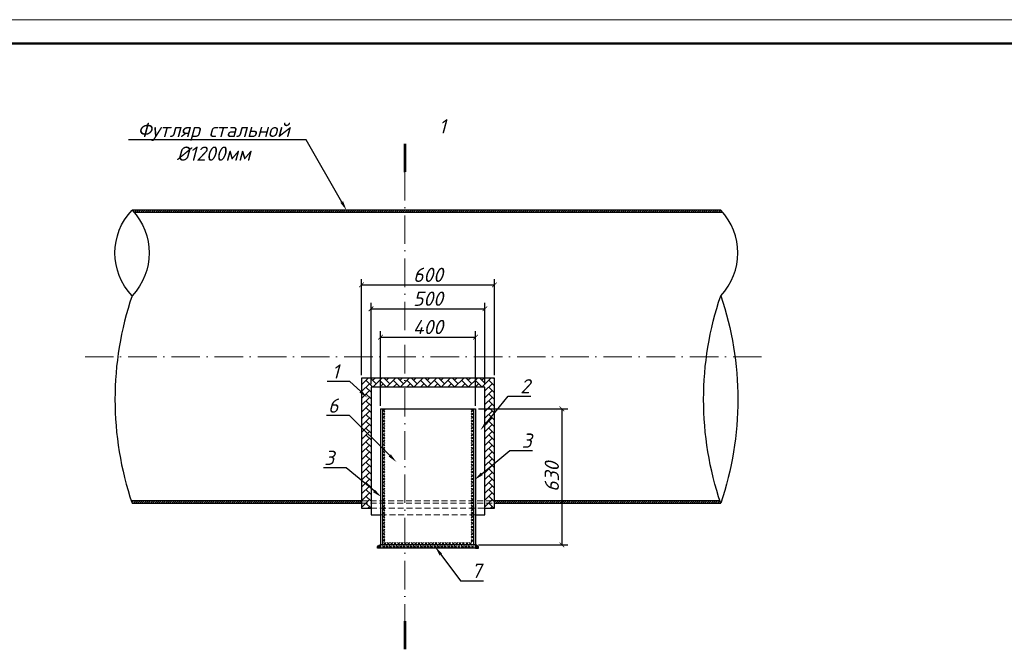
# Model space of a CAD drawing. Header units: millimetres. Extents: x 12962 to 32397, y -4138 to -1429.
# Tile 13 of 41: x 13542 to 13750, y -3238 to -3105. Entities that reach past the tile are written whole.
import ezdxf
from ezdxf import colors
from ezdxf.entities.mleader import LeaderData, LeaderLine
from ezdxf.enums import TextEntityAlignment as Align
from ezdxf.math import Vec2, Vec3

# ---------------------------------------------------------------- set-up
doc = ezdxf.new("R2010")
doc.units = ezdxf.units.MM
doc.linetypes.add('ACAD_ISO10W100', pattern=[18, 12, -3, 0, -3])
doc.linetypes.add('DASHED2', pattern=[0.375, 0.25, -0.125])
for name, color, linetype in [('1', 7, 'Continuous'), ('DIM', 3, 'Continuous'), ('KIK-0-HSL-HTC', 7, 'Continuous'), ('KOLOD', 250, 'Continuous'), ('OPORA', 250, 'Continuous'), ('ЛИНИИ(та)', 3, 'Continuous'), ('РУССКИЙ', 2, 'Continuous')]:
    doc.layers.add(name, color=color, linetype=linetype)
doc.layers.add('1_В1', color=160, linetype='Continuous', lineweight=100)
doc.layers.add('_1 asosiy', color=7, linetype='Continuous', lineweight=40)
doc.styles.add('НВК_Ш_(3)_И', font='isocpeui.ttf', dxfattribs={"height": 3})
doc.styles.add('НВК_Ш_(4)_И', font='isocpeui.ttf', dxfattribs={"height": 4})
doc.styles.add('Шрифт Р2', font='isocpeui.ttf', dxfattribs={"height": 2})
doc.dimstyles.new('ISOCPEUR ш2', dxfattribs={"dimtxt": 2, "dimasz": 1, "dimexe": 1.25, "dimexo": 0.625, "dimtad": 1, "dimlfac": 0.5, "dimtxsty": 'Шрифт Р2', "dimblk": 'ARCHTICK', "dimcen": 2.5, "dimadec": 0, "dimazin": 0, "dimtfac": 1, "dimtmove": 0, "dimatfit": 3, "dimfxl": 1, "dimarcsym": 0})
pattern_1 = [(45, (3978.2925, 52.58866), (-0.224506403, 0.224506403), [])]

# ---------------------------------------------------------------- blocks, each defined once
blk = doc.blocks.new('_ArchTick')
at = {"color": 0, "linetype": 'ByBlock', "const_width": 0.15}
blk.add_lwpolyline([(-0.5, -0.5), (0.5, 0.5)], dxfattribs=at)
blk = doc.blocks.new('*D1749')
at = {"layer": 'Defpoints', "color": 0, "lineweight": 25, "transparency": 16777216}
for p in [(13638.12, -3186.48), (13638.12, -3215.17), (13656.33, -3215.17)]:
    blk.add_point(p, dxfattribs=at)
at = {"layer": 'KOLOD', "color": 154, "lineweight": -2, "transparency": 16777216}
for p, q in [((13638.74, -3186.48), (13657.58, -3186.48)), ((13656.33, -3186.48), (13656.33, -3215.17)), ((13638.74, -3215.17), (13657.58, -3215.17))]:
    blk.add_line(p, q, dxfattribs=at)
for p, rotation in [((13656.33, -3186.48), 90), ((13656.33, -3215.17), 270)]:
    blk.add_blockref('_ArchTick', p, dxfattribs=dict(at, rotation=rotation))
at = {"layer": 'KOLOD', "color": 154, "lineweight": 0, "transparency": 16777216, "insert": (13654.2, -3200.82), "char_height": 3, "attachment_point": 5, "rotation": 90, "style": 'НВК_Ш_(3)_И'}
blk.add_mtext('630', dxfattribs=at)
blk = doc.blocks.new('*U38')
at = {"lineweight": 9}
blk.add_line((-20, 415), (574, 415), dxfattribs=at)
at = {"lineweight": 50}
blk.add_line((0, 410), (569, 410), dxfattribs=at)
blk = doc.blocks.new('*U1628')
at = {"layer": '1', "color": 250, "lineweight": 25}
for points in [[(-0.24, -0.24), (0.24, 0.24)], [(0.24, -0.24), (-0.24, 0.24)]]:
    blk.add_lwpolyline(points, dxfattribs=at)
blk = doc.blocks.new('*U1629')
at = {"layer": '1', "color": 0, "linetype": 'ByBlock', "lineweight": -2, "transparency": 16777216}
for p in [(0, 0), (0.72, 0), (1.44, 0), (2.16, 0), (2.88, 0), (3.6, 0), (4.32, 0), (5.04, 0), (5.76, 0), (6.48, 0), (7.2, 0), (7.92, 0), (8.64, 0), (9.36, 0), (10.08, 0), (10.8, 0), (11.52, 0), (12.24, 0), (12.96, 0), (13.68, 0), (14.4, 0), (15.12, 0), (15.84, 0), (16.56, 0), (17.28, 0), (18, 0)]:
    blk.add_blockref('*U1628', p, dxfattribs=at)
blk = doc.blocks.new('*U1630')
at = {"layer": '1', "color": 250, "lineweight": 25}
for points in [[(-0.24, -0.24), (0.24, 0.24)], [(0.24, -0.24), (-0.24, 0.24)]]:
    blk.add_lwpolyline(points, dxfattribs=at)
blk = doc.blocks.new('*U1633')
at = {"layer": '1', "color": 0, "linetype": 'ByBlock', "lineweight": -2, "transparency": 16777216}
for p in [(0, 0), (0.72, 0), (1.44, 0), (2.16, 0), (2.88, 0), (3.6, 0), (4.32, 0), (5.04, 0), (5.76, 0), (6.48, 0), (7.2, 0), (7.92, 0), (8.64, 0), (9.36, 0), (10.08, 0), (10.8, 0), (11.52, 0), (12.24, 0), (12.96, 0), (13.68, 0), (14.4, 0), (15.12, 0), (15.84, 0), (16.56, 0), (17.28, 0), (18, 0), (18.72, 0), (19.44, 0), (20.16, 0), (20.88, 0), (21.6, 0), (22.32, 0), (23.04, 0), (23.76, 0), (24.48, 0), (25.2, 0), (25.92, 0), (26.64, 0), (27.36, 0)]:
    blk.add_blockref('*U1630', p, dxfattribs=at)
blk = doc.blocks.new('*U1631')
at = {"layer": '1', "color": 250, "lineweight": 25}
for points in [[(-0.24, -0.24), (0.24, 0.24)], [(0.24, -0.24), (-0.24, 0.24)]]:
    blk.add_lwpolyline(points, dxfattribs=at)
blk = doc.blocks.new('*U1632')
at = {"layer": '1', "color": 0, "linetype": 'ByBlock', "lineweight": -2, "transparency": 16777216}
for p in [(0, 0), (0.72, 0), (1.44, 0), (2.16, 0), (2.88, 0), (3.6, 0), (4.32, 0), (5.04, 0), (5.76, 0), (6.48, 0), (7.2, 0), (7.92, 0), (8.64, 0), (9.36, 0), (10.08, 0), (10.8, 0), (11.52, 0), (12.24, 0), (12.96, 0), (13.68, 0), (14.4, 0), (15.12, 0), (15.84, 0), (16.56, 0), (17.28, 0), (18, 0), (18.72, 0), (19.44, 0), (20.16, 0), (20.88, 0), (21.6, 0), (22.32, 0), (23.04, 0), (23.76, 0), (24.48, 0), (25.2, 0), (25.92, 0), (26.64, 0), (27.36, 0)]:
    blk.add_blockref('*U1631', p, dxfattribs=at)
blk = doc.blocks.new('*U1626')
at = {"layer": '1', "color": 250, "lineweight": 25}
for points in [[(-0.24, -0.24), (0.24, 0.24)], [(0.24, -0.24), (-0.24, 0.24)]]:
    blk.add_lwpolyline(points, dxfattribs=at)
blk = doc.blocks.new('*U1627')
at = {"layer": '1', "color": 0, "linetype": 'ByBlock', "lineweight": -2, "transparency": 16777216}
for p in [(0, 0), (0.72, 0), (1.44, 0), (2.16, 0), (2.88, 0), (3.6, 0), (4.32, 0), (5.04, 0), (5.76, 0), (6.48, 0), (7.2, 0), (7.92, 0), (8.64, 0), (9.36, 0), (10.08, 0), (10.8, 0), (11.52, 0), (12.24, 0), (12.96, 0), (13.68, 0), (14.4, 0), (15.12, 0), (15.84, 0), (16.56, 0), (17.28, 0), (18, 0), (18.72, 0)]:
    blk.add_blockref('*U1626', p, dxfattribs=at)
blk = doc.blocks.new('афыва')
at = {"lineweight": 30, "ltscale": 0.05}
blk.add_lwpolyline([(9638.18, -3287.62, -0.404604), (9638.84, -3286.97), (9638.84, -3287.62), (9638.18, -3287.62)], format="xyb", dxfattribs=at)
at = {"layer": 'OPORA', "lineweight": 0}
for p, q in [((9638.18, -3287.59), (9638.79, -3286.98)), ((9638.18, -3287.54), (9638.74, -3286.98)), ((9638.19, -3287.62), (9638.84, -3286.97)), ((9638.2, -3287.48), (9638.68, -3286.99)), ((9638.21, -3287.42), (9638.62, -3287.01)), ((9638.24, -3287.62), (9638.84, -3287.01)), ((9638.25, -3287.34), (9638.54, -3287.05)), ((9638.28, -3287.62), (9638.84, -3287.06)), ((9638.33, -3287.62), (9638.84, -3287.1)), ((9638.37, -3287.62), (9638.84, -3287.15)), ((9638.42, -3287.62), (9638.84, -3287.19)), ((9638.46, -3287.62), (9638.84, -3287.24)), ((9638.51, -3287.62), (9638.84, -3287.28)), ((9638.55, -3287.62), (9638.84, -3287.33)), ((9638.6, -3287.62), (9638.84, -3287.37)), ((9638.64, -3287.62), (9638.84, -3287.42)), ((9638.69, -3287.62), (9638.84, -3287.46)), ((9638.73, -3287.62), (9638.84, -3287.51)), ((9638.78, -3287.62), (9638.84, -3287.55)), ((9638.82, -3287.62), (9638.84, -3287.6))]:
    blk.add_line(p, q, dxfattribs=at)

msp = doc.modelspace()

# ---------------------------------------------------------------- hatches: boundary and pattern name
at = {"lineweight": 0, "ltscale": 10}
h = msp.add_hatch(dxfattribs=at)
h.set_pattern_fill('ANSI31', color=5, scale=0.1)
h.set_pattern_definition(pattern_1)
h.paths.add_polyline_path([(13689.779, -3144.653), (13641.766, -3144.653), (13641.766, -3145.152), (13690.232, -3145.152)])
h.paths.add_polyline_path([(13641.766, -3144.652), (13565.779, -3144.652), (13566.232, -3145.152), (13641.766, -3145.152)])
h = msp.add_hatch(dxfattribs=at)
h.set_pattern_fill('ANSI31', color=5, scale=0.1)
h.set_pattern_definition(pattern_1)
h.paths.add_polyline_path([(13689.612, -3205.857), (13642.116, -3205.857), (13642.116, -3206.356), (13689.779, -3206.356)])
h.paths.add_polyline_path([(13614.116, -3205.856), (13565.612, -3205.856), (13565.779, -3206.356), (13614.116, -3206.356)])
at = {"layer": 'KIK-0-HSL-HTC', "lineweight": 0}
h = msp.add_hatch(dxfattribs=at)
h.set_pattern_fill('AR-HBONE', color=256, scale=0.01)
h.set_pattern_definition([(45, (4409.2145, -168.8638), (0, 1.43684098), [3.048, -1.016]), (135, (4409.9329, -168.1454), (1e-16, 1.43684098), [3.048, -1.016])])
h.paths.add_polyline_path([(13642.116, -3180.017), (13614.116, -3180.016), (13614.116, -3207.4), (13616.116, -3207.4), (13616.116, -3181.939), (13640.116, -3181.94), (13640.116, -3207.4), (13642.116, -3207.4)])

# ---------------------------------------------------------------- linework, layer by layer
at = {"lineweight": 30, "ltscale": 0.05}
for p, q in [((13618.116, -3186.483), (13618.116, -3215.165)), ((13618.116, -3186.483), (13638.116, -3186.484)), ((13618.516, -3186.483), (13618.516, -3215.165)), ((13637.716, -3186.484), (13637.716, -3215.166)), ((13638.116, -3186.484), (13638.116, -3215.166))]:
    msp.add_line(p, q, dxfattribs=at)
at = {"linetype": 'DASHED2', "lineweight": 0, "ltscale": 5}
for p, q in [((13614.116, -3205.856), (13642.116, -3205.857)), ((13614.116, -3206.356), (13642.116, -3206.357)), ((13616.116, -3207.4), (13640.116, -3207.4)), ((13618.116, -3208.819), (13638.116, -3208.82))]:
    msp.add_line(p, q, dxfattribs=at)
at = {"lineweight": 30, "ltscale": 0.05}
for points in [[(13640.116, -3207.4), (13642.116, -3207.4), (13642.116, -3180.017), (13614.116, -3180.016), (13614.116, -3207.4), (13616.116, -3207.4)], [(13638.116, -3208.82), (13640.116, -3208.82), (13640.116, -3207.4), (13640.116, -3181.94), (13616.116, -3181.939), (13616.116, -3207.4), (13616.116, -3208.819), (13618.116, -3208.819)]]:
    msp.add_lwpolyline(points, dxfattribs=at)
msp.add_lwpolyline([(13638.116, -3215.165), (13618.116, -3215.166), (13618.116, -3215.808), (13638.116, -3215.808)], close=True, dxfattribs=at)
at = {"layer": 'DIM', "color": 252, "linetype": 'ACAD_ISO10W100', "lineweight": 0, "ltscale": 0.5}
msp.add_lwpolyline([(13623.263, -3136.628), (13623.263, -3231.187)], dxfattribs=at)
at = {"layer": 'DIM', "color": 6, "linetype": 'ACAD_ISO10W100', "lineweight": 0, "ltscale": 0.5}
msp.add_lwpolyline([(13555.878, -3175.504), (13699.681, -3175.504)], dxfattribs=at)
at = {"layer": 'ЛИНИИ(та)', "color": 0, "lineweight": 30, "ltscale": 0.05}
for p, q in [((13689.779, -3144.652), (13565.779, -3144.652)), ((13690.232, -3145.152), (13566.232, -3145.152)), ((13614.116, -3205.856), (13565.612, -3205.856)), ((13565.779, -3206.356), (13614.116, -3206.356)), ((13689.612, -3205.856), (13642.116, -3205.857)), ((13642.116, -3206.357), (13689.779, -3206.356))]:
    msp.add_line(p, q, dxfattribs=at)
at = {"layer": 'ЛИНИИ(та)', "color": 7}
for points in [[(13623.263, -3136.628, 0.6, 0.6, 0), (13623.257, -3130.628, 0.6, 0.6, 0), (13623.259, -3132.628, 0, 1.2, 0), (13627.259, -3132.624, 0, 0, 0), (13633.259, -3132.618, 0, 0, 0)], [(13623.263, -3231.187, 0.6, 0.6, 0), (13623.257, -3237.187, 0.6, 0.6, 0), (13623.259, -3235.187, 0, 1.2, 0), (13627.259, -3235.191, 0, 0, 0), (13633.259, -3235.197, 0, 0, 0)]]:
    msp.add_lwpolyline(points, format="xyseb", dxfattribs=at)
at = {"layer": 'ЛИНИИ(та)', "color": 0, "lineweight": 30, "ltscale": 0.05}
for points in [[(13565.779, -3162.65, -0.4), (13565.779, -3144.652, -0.4), (13565.779, -3162.65, 0.1647229), (13565.779, -3206.356)], [(13689.779, -3162.65, -0.1647229), (13689.779, -3206.356, -0.1647229), (13689.779, -3162.65, 0.4), (13689.779, -3144.652)]]:
    msp.add_lwpolyline(points, format="xyb", dxfattribs=at)

# ---------------------------------------------------------------- block references
at = {"layer": '1', "color": 250, "lineweight": 0, "rotation": 90.00000000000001}
msp.add_blockref('*U1633', (13618.757, -3214.225), dxfattribs=at)
at = {"layer": '1', "color": 250, "lineweight": 0, "extrusion": (0, 0, -1), "zscale": -1, "rotation": 90.00000000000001}
msp.add_blockref('*U1632', (-13637.475, -3214.225), dxfattribs=at)
at = {"layer": '1', "color": 250, "lineweight": 0}
for name, p in [('*U1629', (13619.032, -3214.925)), ('афыва', (3979.274, 71.808)), ('*U1627', (13618.767, -3215.568))]:
    msp.add_blockref(name, p, dxfattribs=at)
at = {"layer": '1', "color": 250, "lineweight": 0, "xscale": -1}
msp.add_blockref('афыва', (23276.957, 71.809), dxfattribs=at)
at = {"layer": '_1 asosiy', "color": 0, "ltscale": 30}
msp.add_blockref('*U38', (13367.344, -3519.504), dxfattribs=at)

# ---------------------------------------------------------------- texts
at = {"layer": 'РУССКИЙ', "color": 154, "lineweight": 0, "style": 'НВК_Ш_(4)_И'}
msp.add_text('1', height=3, dxfattribs=at).set_placement((13631.888, -3128.456), align=Align.RIGHT)

# ---------------------------------------------------------------- dimensions: what is measured, and where the dimension line sits
at = {"layer": 'KOLOD', "color": 154, "lineweight": 0}
for base, p1, p2, text in [((13642.116, -3160.388), (13614.116, -3180.016), (13642.116, -3180.017), '600'), ((13640.116, -3165.416), (13616.116, -3181.939), (13640.116, -3181.94), '500'), ((13638.116, -3171.381), (13618.116, -3186.483), (13638.116, -3186.484), '400')]:
    msp.add_linear_dim(base=base, p1=p1, p2=p2, text=text, dimstyle='ISOCPEUR ш2', override={"dimtxsty": 'НВК_Ш_(3)_И', "dimclrd": 154, "dimclre": 154, "dimclrt": 154}, dxfattribs=at).render()
dim = msp.add_linear_dim(base=(13656.326, -3215.165), p1=(13638.116, -3186.484), p2=(13638.116, -3215.165), angle=90, text='630', dimstyle='ISOCPEUR ш2', override={"dimtxsty": 'НВК_Ш_(3)_И', "dimclrd": 154, "dimclre": 154, "dimclrt": 154}, dxfattribs=at)
dim.commit()
dim.dimension.update_dxf_attribs({"geometry": '*D1749', "text_midpoint": (13654.201, -3200.825)})

# ---------------------------------------------------------------- leaders
at = {"layer": '1_В1', "color": 154, "lineweight": 0}
ml = msp.add_multileader_mtext('Standard', dxfattribs=at)
ml.set_content('{\\C154;Футляр стальной\\P%%C1200мм}', color=176, style='НВК_Ш_(3)_И')
ml.set_leader_properties(color=154)
ml.build(insert=Vec2(0, 0))
ml.multileader.update_dxf_attribs({"text_left_attachment_type": 6, "text_right_attachment_type": 6, "dogleg_length": 0.5, "arrow_head_size": 2})
ctx = ml.context
ctx.base_point, ctx.char_height, ctx.arrow_head_size, ctx.plane_origin = Vec3(13563.961, -3129.822), 3, 2, Vec3(13818.441, -3152.79)
ctx.left_attachment, ctx.right_attachment, ctx.text_align_type = 6, 6, 1
notes = []
notes.append((ctx, [(0, (1, 1, 0), (13602.456, -3129.822), (-1, 0), 0.5, [(0, [(13610.947, -3144.652)], 0, [])])]))
ctx.mtext.insert, ctx.mtext.width, ctx.mtext.alignment, ctx.mtext.flow_direction = Vec3(13582.959, -3126.222), 36.64568, 2, 5
ml = msp.add_multileader_mtext('Standard', dxfattribs=at)
ml.set_content('{\\C154;1}', color=176, style='НВК_Ш_(3)_И')
ml.set_leader_properties(color=154)
ml.build(insert=Vec2(0, 0))
ml.multileader.update_dxf_attribs({"text_left_attachment_type": 6, "text_right_attachment_type": 6, "dogleg_length": 0.5, "arrow_head_size": 2})
ctx = ml.context
ctx.base_point, ctx.char_height, ctx.arrow_head_size, ctx.plane_origin = Vec3(13606.071, -3180.724), 3, 2, Vec3(13696.295, -3167.012)
ctx.left_attachment, ctx.right_attachment, ctx.text_align_type = 6, 6, 1
notes.append((ctx, [(0, (1, 1, 0), (13611.66, -3180.724), (-1, 0), 0.5, [(1, [(13615.358, -3184.161)], 0, [])])]))
ctx.mtext.insert, ctx.mtext.width, ctx.mtext.defined_height, ctx.mtext.alignment, ctx.mtext.flow_direction = Vec3(13608.616, -3177.124), 2.91913, 2.984, 2, 5
ml = msp.add_multileader_mtext('Standard', dxfattribs=at)
ml.set_content('{\\C154;2}', color=176, style='НВК_Ш_(3)_И')
ml.set_leader_properties(color=154)
ml.build(insert=Vec2(0, 0))
ml.multileader.update_dxf_attribs({"text_left_attachment_type": 6, "text_right_attachment_type": 6, "dogleg_length": 0.5, "arrow_head_size": 2})
ctx = ml.context
ctx.base_point, ctx.char_height, ctx.arrow_head_size, ctx.plane_origin = Vec3(13645.508, -3183.829), 3, 2, Vec3(13558.211, -3173.837)
ctx.left_attachment, ctx.right_attachment, ctx.text_align_type = 6, 6, 1
notes.append((ctx, [(0, (1, 1, 0), (13645.008, -3183.829), (1, 0), 0.5, [(1, [(13639.148, -3190.986)], 0, [])])]))
ctx.mtext.insert, ctx.mtext.width, ctx.mtext.defined_height, ctx.mtext.alignment, ctx.mtext.flow_direction = Vec3(13648.573, -3180.229), 2.91913, 2.984, 2, 5
ml = msp.add_multileader_mtext('Standard', dxfattribs=at)
ml.set_content('{\\C154;6}', color=176, style='НВК_Ш_(3)_И')
ml.set_leader_properties(color=154)
ml.build(insert=Vec2(0, 0))
ml.multileader.update_dxf_attribs({"text_left_attachment_type": 6, "text_right_attachment_type": 6, "dogleg_length": 0.5, "arrow_head_size": 2})
ctx = ml.context
ctx.base_point, ctx.char_height, ctx.arrow_head_size, ctx.plane_origin = Vec3(13605.238, -3187.911), 3, 2, Vec3(13545.291, -3180.549)
ctx.left_attachment, ctx.right_attachment, ctx.text_align_type = 6, 6, 1
notes.append((ctx, [(1, (1, 1, 0), (13611.552, -3187.911), (-1, 0), 0.5, [(1, [(13621.466, -3197.698)], 0, [])])]))
ctx.mtext.insert, ctx.mtext.width, ctx.mtext.defined_height, ctx.mtext.alignment, ctx.mtext.flow_direction = Vec3(13608.145, -3184.311), 2.91913, 2.984, 2, 5
ml = msp.add_multileader_mtext('Standard', dxfattribs=at)
ml.set_content('{\\C154;3}', color=176, style='НВК_Ш_(3)_И')
ml.set_leader_properties(color=154)
ml.build(insert=Vec2(0, 0))
ml.multileader.update_dxf_attribs({"text_left_attachment_type": 6, "text_right_attachment_type": 6, "dogleg_length": 0.5, "arrow_head_size": 2})
ctx = ml.context
ctx.base_point, ctx.char_height, ctx.arrow_head_size, ctx.plane_origin = Vec3(13645.859, -3195.29), 3, 2, Vec3(13556.993, -3184.3)
ctx.left_attachment, ctx.right_attachment, ctx.text_align_type = 6, 6, 1
notes.append((ctx, [(0, (1, 1, 0), (13645.359, -3195.29), (1, 0), 0.5, [(1, [(13637.929, -3201.45)], 0, [])])]))
ctx.mtext.insert, ctx.mtext.width, ctx.mtext.defined_height, ctx.mtext.alignment, ctx.mtext.flow_direction = Vec3(13648.922, -3191.69), 2.91913, 2.984, 2, 5
ml = msp.add_multileader_mtext('Standard', dxfattribs=at)
ml.set_content('{\\C154;3}', color=176, style='НВК_Ш_(3)_И')
ml.set_leader_properties(color=154)
ml.build(insert=Vec2(0, 0))
ml.multileader.update_dxf_attribs({"text_left_attachment_type": 6, "text_right_attachment_type": 6, "dogleg_length": 0.5, "arrow_head_size": 2})
ctx = ml.context
ctx.base_point, ctx.char_height, ctx.arrow_head_size, ctx.plane_origin = Vec3(13604.246, -3198.914), 3, 2, Vec3(13699.239, -3187.924)
ctx.left_attachment, ctx.right_attachment, ctx.text_align_type = 6, 6, 1
notes.append((ctx, [(0, (1, 1, 0), (13610.873, -3198.914), (-1, 0), 0.5, [(1, [(13618.302, -3205.074)], 0, [])])]))
ctx.mtext.insert, ctx.mtext.width, ctx.mtext.defined_height, ctx.mtext.alignment, ctx.mtext.flow_direction = Vec3(13607.309, -3195.314), 2.91913, 2.984, 2, 5
ml = msp.add_multileader_mtext('Standard', dxfattribs=at)
ml.set_content('{\\C154;7}', color=176, style='НВК_Ш_(3)_И')
ml.set_leader_properties(color=154)
ml.build(insert=Vec2(0, 0))
ml.multileader.update_dxf_attribs({"text_left_attachment_type": 6, "text_right_attachment_type": 6, "dogleg_length": 0.5, "arrow_head_size": 2})
ctx = ml.context
ctx.base_point, ctx.char_height, ctx.arrow_head_size, ctx.plane_origin = Vec3(13635.484, -3222.715), 3, 2, Vec3(13548.678, -3198.418)
ctx.left_attachment, ctx.right_attachment, ctx.text_align_type = 6, 6, 1
notes.append((ctx, [(0, (1, 1, 0), (13634.984, -3222.715), (1, 0), 0.5, [(1, [(13629.615, -3215.567)], 0, [])])]))
ctx.mtext.insert, ctx.mtext.width, ctx.mtext.defined_height, ctx.mtext.alignment, ctx.mtext.flow_direction = Vec3(13638.311, -3219.115), 2.91913, 2.984, 2, 5
for ctx, leaders in notes:
    for number, flags, end, landing, length, lines in leaders:
        leader = LeaderData()
        leader.index, (leader.has_last_leader_line, leader.has_dogleg_vector, leader.attachment_direction) = number, flags
        leader.last_leader_point, leader.dogleg_vector, leader.dogleg_length = Vec3(end), Vec3(landing), length
        for number, points, colour, breaks in lines:
            line = LeaderLine()
            line.index, line.vertices, line.color, line.breaks = number, Vec3.list(points), colors.encode_raw_color(colour), breaks
            leader.lines.append(line)
        ctx.leaders.append(leader)

doc.saveas('drawing.dxf')
